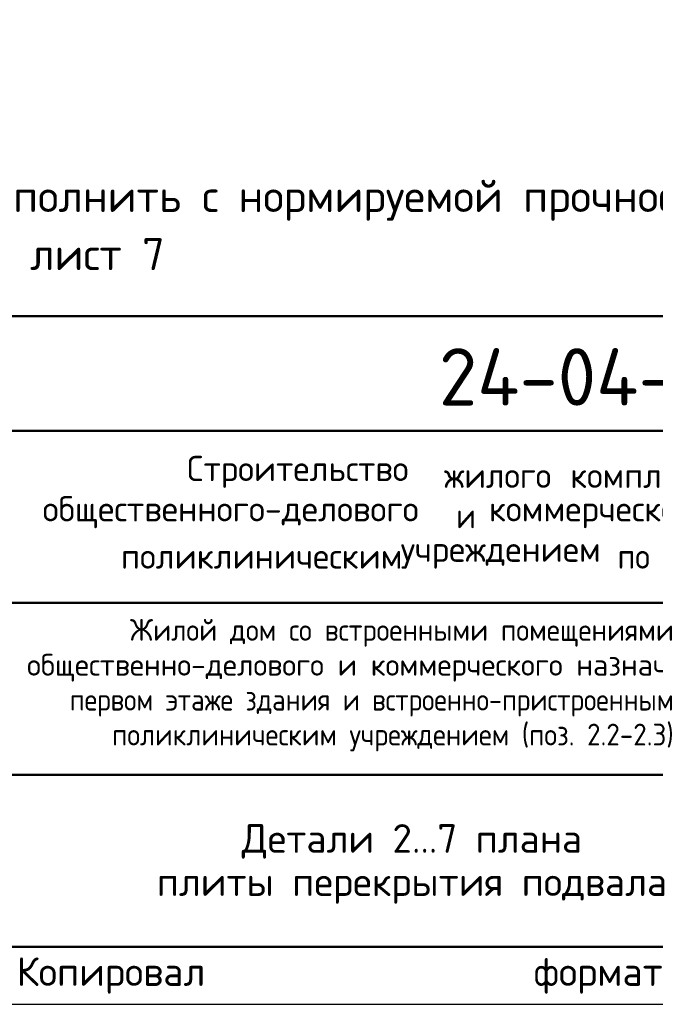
# Model space of a CAD drawing. Header units: millimetres. Extents: x 0 to 50400, y 0 to 35640.
# Tile 43 of 46: x 35493 to 42148, y 0 to 10301. Entities that reach past the tile are written whole.
import ezdxf

# ---------------------------------------------------------------- set-up
doc = ezdxf.new("R2010")
doc.units = ezdxf.units.MM
doc.layers.add('Standard', color=7, linetype='Continuous', lineweight=25)
doc.styles.add('ISOCPEUR', font='txt')

msp = doc.modelspace()

# ---------------------------------------------------------------- linework, layer by layer
at = {"layer": 'Standard', "color": 7, "linetype": 'Continuous', "lineweight": 50, "transparency": 33554687}
for p, q in [((27600, 7200), (49800, 7200)), ((35400, 6000), (49800, 6000)), ((35400, 4200), (49800, 4200)), ((35400, 2400), (49800, 2400))]:
    msp.add_line(p, q, dxfattribs=at)
at = {"layer": 'Standard', "color": 7, "linetype": 'Continuous', "lineweight": 25, "transparency": 33554687}
msp.add_line((27600, 600), (49800, 600), dxfattribs=at)
msp.add_line((27600, 600), (49800, 600), dxfattribs=at)
msp.add_line((27600, 600), (49800, 600), dxfattribs=at)
msp.add_lwpolyline([(0, 0), (50400, 0), (50400, 35640), (0, 35640), (0, 0)], close=True, dxfattribs=at)
at = {"layer": 'Standard', "color": 7, "linetype": 'Continuous', "lineweight": 50, "transparency": 33554687}
msp.add_lwpolyline([(2400, 35040), (49800, 35040), (49800, 600), (2400, 600), (2400, 35040)], close=True, dxfattribs=at)

# ---------------------------------------------------------------- texts
at = {"layer": 'Standard', "color": 7, "linetype": 'Continuous', "lineweight": 13, "transparency": 33554687, "insert": (27600, 8624), "char_height": 336, "width": 21106.68, "attachment_point": 1, "line_spacing_factor": 1.084337}
msp.add_mtext('\\A1;{\\fISOCPEUR|i0|b0;\\H335.999994;\\W1.000000;\\C7;1. Сварку типа К1-Кт необходимо выполнить с нормируемой прочностью (п.3.1 ГОСТ Р 57997-2017)}\\P{\\fISOCPEUR|i0|b0;\\H335.999994;\\W1.000000;\\C7;2. Детали плана замаркированы см. лист 7}\\P', dxfattribs=at)
at = {"layer": 'Standard', "color": 7, "linetype": 'Continuous', "lineweight": 50, "transparency": 33554687, "insert": (39882, 6262), "char_height": 600, "width": 6049.91, "attachment_point": 7, "style": 'ISOCPEUR'}
msp.add_mtext('\\W0.98;24-04-КЖ.2-2.2', dxfattribs=at)
at = {"layer": 'Standard', "color": 7, "linetype": 'Continuous', "lineweight": 25, "transparency": 33554687, "char_height": 264, "attachment_point": 7, "style": 'ISOCPEUR'}
for s, insert, width in [('\\W0.98;Строительство ', (37245, 5402), 2820.83), ('\\W0.96;жилого ', (39937, 5402), 1446.12), ('\\W0.97;комплекса ', (41257, 5402), 1975.29), ('\\W0.99;общественного-делового ', (35733, 4980), 4457.19), ('\\W0.87;и ', (40063, 4980), 457.48), ('\\W0.98;коммерческого ', (40406, 4980), 2714.91), ('\\W0.98;поликлиническим ', (36552, 4557), 3058.06), ('\\W0.98;учреждением ', (39482, 4557), 2397.9), ('\\W0.91;по ', (41752, 4557), 647.69)]:
    msp.add_mtext(s, dxfattribs=dict(at, insert=insert, width=width))
at = {"layer": 'Standard', "color": 7, "linetype": 'Continuous', "lineweight": 18, "transparency": 33554687, "char_height": 228, "attachment_point": 7, "style": 'ISOCPEUR'}
for s, insert, width in [('\\W0.99;Жилой дом со встроенными помещениями', (36647, 3741), 6015.25), ('\\W0.99;общественно-делового и коммерческого назначения на', (35570, 3376), 8168.16), ('\\W0.99;первом этаже здания и встроенно-пристроенным', (36015, 3011), 7279.77), ('\\W0.99;поликлиническим учреждением (поз. 2.2-2.3)', (36459, 2646), 6390.3)]:
    msp.add_mtext(s, dxfattribs=dict(at, insert=insert, width=width))
at = {"layer": 'Standard', "color": 7, "linetype": 'Continuous', "lineweight": 25, "transparency": 33554687, "insert": (39600, 1885), "char_height": 300, "width": 5330.25, "attachment_point": 2, "line_spacing_factor": 0.903614}
msp.add_mtext('\\A1;{\\fISOCPEUR|i0|b0;\\H300.000000;\\W1.000000;\\C7;Детали 2...7 плана}\\P{\\fISOCPEUR|i0|b0;\\H300.000000;\\W1.000000;\\C7;плиты перекрытия подвала}\\P', dxfattribs=at)
at = {"layer": 'Standard', "color": 8, "linetype": 'Continuous', "lineweight": 13, "transparency": 33554687, "insert": (49800, 297), "char_height": 300, "width": 14099.36, "attachment_point": 6, "style": 'ISOCPEUR'}
msp.add_mtext('\\A1;{\\fISOCPEUR|i0|b0;\\H300.000000;\\W1.000000;\\C8;Копировал                  формат - А3                      Allplan 2024}\\P', dxfattribs=at)

doc.saveas('drawing.dxf')
